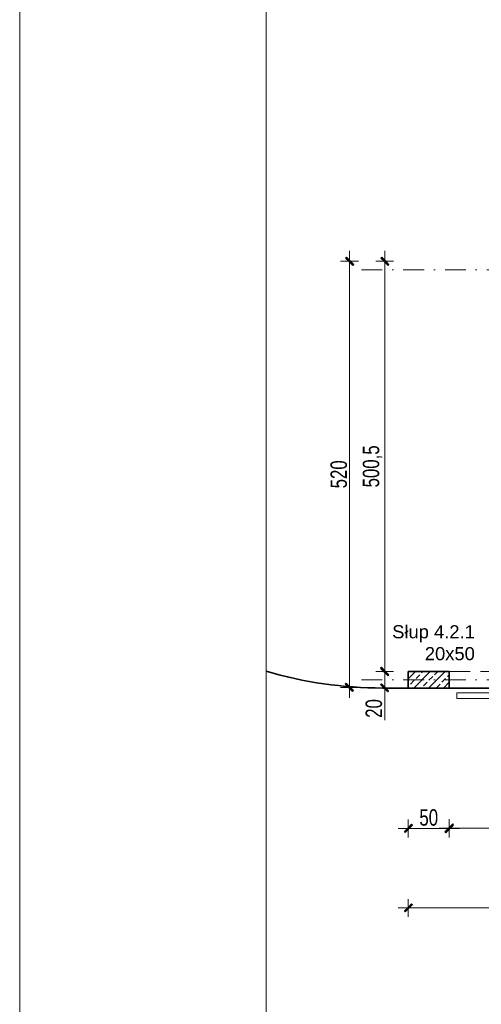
# Model space of a CAD drawing. Header units: millimetres. Extents: x 14041 to 23361, y -6349 to 12956.
# Tile 101 of 106: x 19155 to 19717, y 11023 to 12224. Entities that reach past the tile are written whole.
import ezdxf

# ---------------------------------------------------------------- set-up
doc = ezdxf.new("R2010")
doc.units = ezdxf.units.MM
doc.linetypes.add('DASHDOTX2', pattern=[50.8, 25.4, -12.7, 0, -12.7])
doc.linetypes.add('KRESKOWA', pattern=[19.05, 12.7, -6.35])
for name, color, linetype, lineweight in [('__A-BUDYNEK', 7, 'Continuous', 35), ('A- osie', 2, 'DASHDOTX2', 5), ('A-rzędne projektowane', 7, 'Continuous', 20), ('A-stolarka', 5, 'Continuous', 15), ('A-Tabelka', 7, 'Continuous', 18), ('A-WYMIARY', 7, 'Continuous', 9), ('A-wypełnienie', 252, 'Continuous', 9), ('A-ściany projektowane', 5, 'Continuous', 35)]:
    doc.layers.add(name, color=color, linetype=linetype, lineweight=lineweight)
doc.styles.add('OP.3', font='arial.ttf', dxfattribs={"height": 16})
doc.styles.add('WYMIARY', font='swisscl.ttf')
doc.dimstyles.new('G100', dxfattribs={"dimtxt": 20, "dimasz": 1.55, "dimexe": 1.25, "dimexo": 0.625, "dimgap": 3, "dimtad": 1, "dimdec": 1, "dimrnd": 0.5, "dimzin": 9, "dimtxsty": 'WYMIARY', "dimblk": 'W', "dimcen": 3, "dimse1": 1, "dimse2": 1, "dimclrd": 256, "dimclrt": 7, "dimadec": 0, "dimazin": 0, "dimtm": 1e-09, "dimtfac": 1, "dimtdec": 1, "dimtmove": 0, "dimatfit": 0, "dimldrblk": 'W', "dimfxl": 0, "dimlwd": 9, "dimarcsym": 0})

# ---------------------------------------------------------------- blocks, each defined once
blk = doc.blocks.new('W')
at = {"layer": 'A-WYMIARY'}
h = blk.add_hatch(color=256, dxfattribs=at)
h.paths.add_polyline_path([(0, 0.76), (0, 0), (0.65, 0), (2.98, 2.33), (2.27, 3.04)])
h.paths.add_polyline_path([(-0.56, 0.21), (-0.76, 0), (0, 0), (0, 0.76)])
h.paths.add_polyline_path([(0, -0.65), (0.15, -0.5), (0.65, 0), (0, 0)])
h.paths.add_polyline_path([(0, 0), (-0.76, 0), (-3.39, -2.62), (-2.68, -3.33), (0, -0.65)])
blk.add_hatch(color=256, dxfattribs=at).paths.add_polyline_path([(-0.76, 0), (-3.39, -2.62), (-2.68, -3.33), (0, -0.65), (0, 0)])
for p, q in [((-8, 0), (8, 0)), ((-0.56, 0.21), (-3.39, -2.62)), ((-0.56, 0.21), (2.27, 3.04)), ((0, -7), (0, 7)), ((0.15, -0.5), (2.98, 2.33)), ((2.27, 3.04), (2.98, 2.33)), ((-3.39, -2.62), (-2.68, -3.33)), ((0.15, -0.5), (-2.68, -3.33))]:
    blk.add_line(p, q, dxfattribs=at)
blk = doc.blocks.new('*D1255')
at = {"layer": 'A-WYMIARY', "lineweight": 9}
blk.add_line((22271.5, 11140.9), (19629.6, 11140.9), dxfattribs=at)
at = {"layer": 'Defpoints', "color": 0}
for p in [(19628, 11409), (22273, 11409.5), (19628, 11140.9)]:
    blk.add_point(p, dxfattribs=at)
at = {"layer": 'A-WYMIARY', "linetype": 'ByBlock', "lineweight": 9, "xscale": 1.55, "yscale": 1.55, "zscale": 1.55, "rotation": 180}
blk.add_blockref('W', (19628, 11140.9), dxfattribs=at)
at = {"layer": 'A-WYMIARY', "linetype": 'ByBlock', "lineweight": 9, "xscale": 1.55, "yscale": 1.55, "zscale": 1.55}
blk.add_blockref('W', (22273, 11140.9), dxfattribs=at)
at = {"layer": 'A-WYMIARY', "color": 7, "ltscale": 2, "insert": (20950.5, 11153.9), "char_height": 20, "attachment_point": 5, "style": 'WYMIARY'}
blk.add_mtext('2645', dxfattribs=at)
blk = doc.blocks.new('*D1321')
at = {"layer": 'A-WYMIARY', "lineweight": 9}
blk.add_line((19826.5, 11238.3), (19679.6, 11238.3), dxfattribs=at)
at = {"layer": 'Defpoints', "color": 0}
for p in [(19828, 11426.7), (19678, 11420.7), (19678, 11238.3)]:
    blk.add_point(p, dxfattribs=at)
at = {"layer": 'A-WYMIARY', "linetype": 'ByBlock', "lineweight": 9, "xscale": 1.55, "yscale": 1.55, "zscale": 1.55, "rotation": 180}
blk.add_blockref('W', (19678, 11238.3), dxfattribs=at)
at = {"layer": 'A-WYMIARY', "linetype": 'ByBlock', "lineweight": 9, "xscale": 1.55, "yscale": 1.55, "zscale": 1.55}
blk.add_blockref('W', (19828, 11238.3), dxfattribs=at)
at = {"layer": 'A-WYMIARY', "color": 7, "ltscale": 2, "insert": (19753, 11251.6), "char_height": 20, "attachment_point": 5, "style": 'WYMIARY'}
blk.add_mtext('150', dxfattribs=at)
blk = doc.blocks.new('*D1322')
at = {"layer": 'A-WYMIARY', "lineweight": 9}
blk.add_line((19676.5, 11237.8), (19629.6, 11237.8), dxfattribs=at)
at = {"layer": 'Defpoints', "color": 0}
for p in [(19678, 11420.7), (19628, 11409), (19628, 11237.8)]:
    blk.add_point(p, dxfattribs=at)
at = {"layer": 'A-WYMIARY', "linetype": 'ByBlock', "lineweight": 9, "xscale": 1.55, "yscale": 1.55, "zscale": 1.55, "rotation": 180}
blk.add_blockref('W', (19628, 11237.8), dxfattribs=at)
at = {"layer": 'A-WYMIARY', "linetype": 'ByBlock', "lineweight": 9, "xscale": 1.55, "yscale": 1.55, "zscale": 1.55}
blk.add_blockref('W', (19678, 11237.8), dxfattribs=at)
at = {"layer": 'A-WYMIARY', "color": 7, "ltscale": 2, "insert": (19653, 11251.1), "char_height": 20, "attachment_point": 5, "style": 'WYMIARY'}
blk.add_mtext('50', dxfattribs=at)
blk = doc.blocks.new('*D1325')
at = {"layer": 'A-WYMIARY', "lineweight": 9}
for p, q in [((19599.4, 11410.5), (19599.4, 11427.4)), ((19599.4, 11409), (19599.4, 11369.9))]:
    blk.add_line(p, q, dxfattribs=at)
at = {"layer": 'Defpoints', "color": 0}
for p in [(19599.4, 11429), (19637.9, 11429), (19637.9, 11409)]:
    blk.add_point(p, dxfattribs=at)
at = {"layer": 'A-WYMIARY', "linetype": 'ByBlock', "lineweight": 9, "xscale": 1.55, "yscale": 1.55, "zscale": 1.55}
for p, rotation in [((19599.4, 11429), 90), ((19599.4, 11409), 270)]:
    blk.add_blockref('W', p, dxfattribs=dict(at, rotation=rotation))
at = {"layer": 'A-WYMIARY', "color": 7, "ltscale": 2, "insert": (19586.2, 11384.1), "char_height": 20, "attachment_point": 5, "rotation": 90, "style": 'WYMIARY'}
blk.add_mtext('20', dxfattribs=at)
blk = doc.blocks.new('*D1326')
at = {"layer": 'A-WYMIARY', "lineweight": 9}
blk.add_line((19599.4, 11430.5), (19599.4, 11927.9), dxfattribs=at)
at = {"layer": 'Defpoints', "color": 0}
for p in [(19599.4, 11929.5), (19828, 11929.5), (19637.9, 11429)]:
    blk.add_point(p, dxfattribs=at)
at = {"layer": 'A-WYMIARY', "linetype": 'ByBlock', "lineweight": 9, "xscale": 1.55, "yscale": 1.55, "zscale": 1.55}
for p, rotation in [((19599.4, 11929.5), 90), ((19599.4, 11429), 270)]:
    blk.add_blockref('W', p, dxfattribs=dict(at, rotation=rotation))
at = {"layer": 'A-WYMIARY', "color": 7, "ltscale": 2, "insert": (19584.5, 11679.2), "char_height": 20, "attachment_point": 5, "rotation": 90, "style": 'WYMIARY'}
blk.add_mtext('500,5', dxfattribs=at)
blk = doc.blocks.new('*D1327')
at = {"layer": 'A-WYMIARY', "lineweight": 9}
blk.add_line((19556.5, 11927.9), (19556.5, 11411), dxfattribs=at)
at = {"layer": 'Defpoints', "color": 0}
for p in [(19828, 11929.5), (19556.5, 11409.5), (19628, 11409.5)]:
    blk.add_point(p, dxfattribs=at)
at = {"layer": 'A-WYMIARY', "linetype": 'ByBlock', "lineweight": 9, "xscale": 1.55, "yscale": 1.55, "zscale": 1.55}
for p, rotation in [((19556.5, 11929.5), 90), ((19556.5, 11409.5), 270)]:
    blk.add_blockref('W', p, dxfattribs=dict(at, rotation=rotation))
at = {"layer": 'A-WYMIARY', "color": 7, "ltscale": 2, "insert": (19543.5, 11669.5), "char_height": 20, "attachment_point": 5, "rotation": 90, "style": 'WYMIARY'}
blk.add_mtext('520', dxfattribs=at)

msp = doc.modelspace()

# ---------------------------------------------------------------- hatches: boundary and pattern name
at = {"layer": 'A-wypełnienie', "ltscale": 2, "transparency": 33554687}
h = msp.add_hatch(dxfattribs=at)
h.set_pattern_fill('ANSI33', color=253, scale=2)
h.paths.add_polyline_path([(19628.04, 11408.98), (19678.04, 11408.98), (19678.04, 11428.98), (19628.04, 11428.98)])

# ---------------------------------------------------------------- linework, layer by layer
at = {"layer": '__A-BUDYNEK', "ltscale": 0.25}
msp.add_line((19828.04, 11408.98), (19596.9, 11408.98), dxfattribs=at)
msp.add_arc((19596.9, 11908.98), 500, 253.49496, 270.00014, dxfattribs=at)
at = {"layer": 'A- osie'}
for p, q in [((19571.02, 11918.98), (22290.63, 11918.98)), ((19571.02, 11418.98), (22290.63, 11418.98))]:
    msp.add_line(p, q, dxfattribs=at)
at = {"layer": 'A-stolarka', "linetype": 'KRESKOWA', "ltscale": 2}
msp.add_lwpolyline([(19678.04, 11428.98), (19828.04, 11428.98), (19828.04, 11408.98), (19678.04, 11408.98)], close=True, dxfattribs=at)
at = {"layer": 'A-Tabelka'}
for points in [[(19154.85, 9986.18), (23354.85, 9986.18), (23354.85, 12956.18), (19154.85, 12956.18)], [(19454.85, 10047.93), (23292.85, 10047.93), (23292.85, 12894.43), (19454.85, 12894.43)]]:
    msp.add_lwpolyline(points, close=True, dxfattribs=at)
at = {"layer": 'A-ściany projektowane'}
msp.add_line((19628.04, 11428.98), (19628.04, 11408.98), dxfattribs=at)
msp.add_lwpolyline([(19628.04, 11428.98), (19678.04, 11428.98), (19678.04, 11408.98), (19628.04, 11408.98)], close=True, dxfattribs=at)
at = {"layer": 'A-ściany projektowane', "lineweight": 15}
msp.add_lwpolyline([(19687.17, 11403.14), (19987.17, 11403.14), (19987.17, 11396.14), (19687.17, 11396.14)], close=True, dxfattribs=at)

# ---------------------------------------------------------------- texts
at = {"layer": 'A-rzędne projektowane', "insert": (19709.14, 11485.6), "char_height": 16, "attachment_point": 3, "style": 'OP.3'}
msp.add_mtext('Słup 4.2.1\\P20x50', dxfattribs=at)

# ---------------------------------------------------------------- dimensions: what is measured, and where the dimension line sits
at = {"layer": 'A-WYMIARY'}
for base, p1, p2, picture, middle in [((19556.53, 11409.48), (19828.04, 11929.48), (19628.04, 11409.48), '*D1327', (19543.53, 11669.48)), ((19599.43, 11929.48), (19637.88, 11428.98), (19828.04, 11929.48), '*D1326', (19584.54, 11679.23))]:
    dim = msp.add_linear_dim(base=base, p1=p1, p2=p2, angle=90, dimstyle='G100', override={"dimtxsty": 'WYMIARY', "dimtmove": 1, "dimldrblk": 'W'}, dxfattribs=at)
    dim.commit()
    dim.dimension.update_dxf_attribs({"geometry": picture, "text_midpoint": middle})
dim = msp.add_linear_dim(base=(19599.43, 11428.98), p1=(19637.88, 11408.98), p2=(19637.88, 11428.98), angle=90, dimstyle='G100', override={"dimtxsty": 'WYMIARY', "dimtmove": 1, "dimldrblk": 'W'}, dxfattribs=at)
dim.commit()
dim.dimension.update_dxf_attribs({"geometry": '*D1325', "text_midpoint": (19599.43, 11384.14), "dimtype": 160})
for base, p1, p2, picture, middle in [((19678.04, 11238.34), (19828.04, 11426.74), (19678.04, 11420.75), '*D1321', (19753.04, 11251.58)), ((19628.04, 11237.84), (19678.04, 11420.75), (19628.04, 11408.98), '*D1322', (19653.04, 11251.08)), ((19628.04, 11140.93), (22273.04, 11409.48), (19628.04, 11408.98), '*D1255', (20950.54, 11153.93))]:
    dim = msp.add_linear_dim(base=base, p1=p1, p2=p2, dimstyle='G100', override={"dimtxsty": 'WYMIARY', "dimtmove": 1, "dimldrblk": 'W'}, dxfattribs=at)
    dim.commit()
    dim.dimension.update_dxf_attribs({"geometry": picture, "text_midpoint": middle})

doc.saveas('drawing.dxf')
